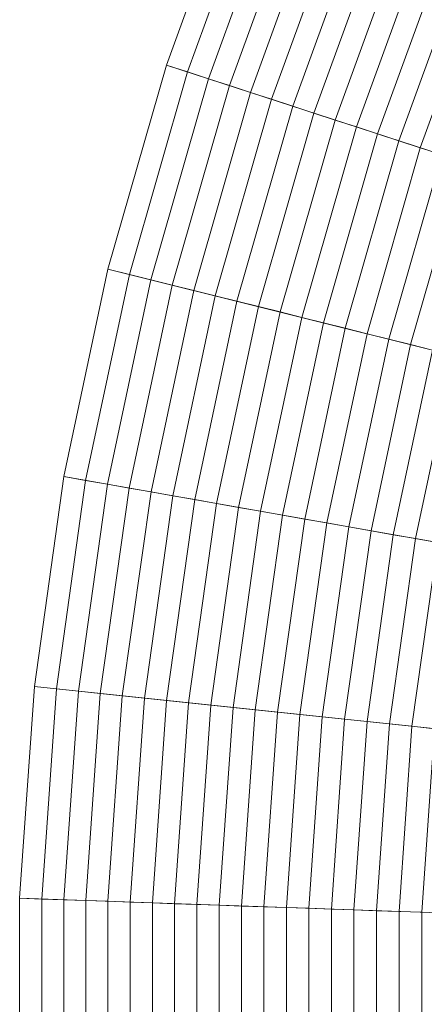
# Model space of a CAD drawing. Header units: centimetres. Extents: x -3.01 to 4.18, y -5.46 to 1.74.
# Tile 148 of 256: x -3.01 to -2.53, y -1.86 to -0.69. Entities that reach past the tile are written whole.
import ezdxf

# ---------------------------------------------------------------- set-up
doc = ezdxf.new("R2010")
doc.units = ezdxf.units.CM
doc.header["$LTSCALE"] = 2.54
doc.layers.add('Lucido design-1', color=7, linetype='Continuous')

# ---------------------------------------------------------------- blocks, each defined once
blk = doc.blocks.new('Gruppo-1')
at = {"color": 142, "linetype": 'Continuous', "lineweight": 9}
for points in [[(-2.5301, -0.0611, 37.2977), (-2.6481, -0.2829, 37.2977), (0.5844, -1.8595, 37.2977), (0.5845, -1.8594, 37.2977)], [(-2.6481, -0.2829, 37.2977), (-2.7502, -0.5124, 37.2977), (0.5844, -1.8597, 37.2977), (0.5844, -1.8595, 37.2977)], [(-2.7502, -0.5124, 37.2977), (-2.8361, -0.7484, 37.2977), (0.5843, -1.8598, 37.2977), (0.5844, -1.8597, 37.2977)], [(-2.7502, -0.5124, 37.5212), (-2.8361, -0.7484, 37.5212), (-2.8361, -0.7484, 37.2977), (-2.7502, -0.5124, 37.2977)], [(-2.726, -0.5222, 37.5342), (-2.8113, -0.7565, 37.5342), (-2.8361, -0.7484, 37.5212), (-2.7502, -0.5124, 37.5212)], [(-2.7017, -0.532, 37.5472), (-2.7864, -0.7646, 37.5472), (-2.8113, -0.7565, 37.5342), (-2.726, -0.5222, 37.5342)], [(-2.6774, -0.5418, 37.56), (-2.7615, -0.7727, 37.56), (-2.7864, -0.7646, 37.5472), (-2.7017, -0.532, 37.5472)], [(-2.6531, -0.5516, 37.5727), (-2.7365, -0.7808, 37.5727), (-2.7615, -0.7727, 37.56), (-2.6774, -0.5418, 37.56)], [(-2.6287, -0.5615, 37.5854), (-2.7115, -0.7889, 37.5854), (-2.7365, -0.7808, 37.5727), (-2.6531, -0.5516, 37.5727)], [(-2.6043, -0.5714, 37.5979), (-2.6864, -0.7971, 37.5979), (-2.7115, -0.7889, 37.5854), (-2.6287, -0.5615, 37.5854)], [(-2.5798, -0.5812, 37.6104), (-2.6614, -0.8052, 37.6104), (-2.6864, -0.7971, 37.5979), (-2.6043, -0.5714, 37.5979)], [(-2.5553, -0.5911, 37.6227), (-2.6362, -0.8134, 37.6227), (-2.6614, -0.8052, 37.6104), (-2.5798, -0.5812, 37.6104)], [(-2.5308, -0.6011, 37.635), (-2.611, -0.8216, 37.635), (-2.6362, -0.8134, 37.6227), (-2.5553, -0.5911, 37.6227)], [(-2.5062, -0.611, 37.6472), (-2.5858, -0.8298, 37.6472), (-2.611, -0.8216, 37.635), (-2.5308, -0.6011, 37.635)], [(-2.4816, -0.6209, 37.6593), (-2.5606, -0.838, 37.6593), (-2.5858, -0.8298, 37.6472), (-2.5062, -0.611, 37.6472)], [(-2.4569, -0.6309, 37.6713), (-2.5353, -0.8462, 37.6713), (-2.5606, -0.838, 37.6593), (-2.4816, -0.6209, 37.6593)], [(-2.4322, -0.6409, 37.6832), (-2.5099, -0.8544, 37.6832), (-2.5353, -0.8462, 37.6713), (-2.4569, -0.6309, 37.6713)], [(-2.8361, -0.7484, 37.2977), (-2.9054, -0.9899, 37.2977), (0.5843, -1.8599, 37.2977), (0.5843, -1.8598, 37.2977)], [(-2.8361, -0.7484, 37.5212), (-2.9054, -0.9899, 37.5212), (-2.9054, -0.9899, 37.2977), (-2.8361, -0.7484, 37.2977)], [(-2.8113, -0.7565, 37.5342), (-2.88, -0.9962, 37.5342), (-2.9054, -0.9899, 37.5212), (-2.8361, -0.7484, 37.5212)], [(-2.7864, -0.7646, 37.5472), (-2.8546, -1.0025, 37.5472), (-2.88, -0.9962, 37.5342), (-2.8113, -0.7565, 37.5342)], [(-2.7615, -0.7727, 37.56), (-2.8292, -1.0089, 37.56), (-2.8546, -1.0025, 37.5472), (-2.7864, -0.7646, 37.5472)], [(-2.7365, -0.7808, 37.5727), (-2.8037, -1.0152, 37.5727), (-2.8292, -1.0089, 37.56), (-2.7615, -0.7727, 37.56)], [(-2.7115, -0.7889, 37.5854), (-2.7782, -1.0216, 37.5854), (-2.8037, -1.0152, 37.5727), (-2.7365, -0.7808, 37.5727)], [(-2.6864, -0.7971, 37.5979), (-2.7527, -1.028, 37.5979), (-2.7782, -1.0216, 37.5854), (-2.7115, -0.7889, 37.5854)], [(-2.6614, -0.8052, 37.6104), (-2.727, -1.0343, 37.6104), (-2.7527, -1.028, 37.5979), (-2.6864, -0.7971, 37.5979)], [(-2.6362, -0.8134, 37.6227), (-2.7014, -1.0407, 37.6227), (-2.727, -1.0343, 37.6104), (-2.6614, -0.8052, 37.6104)], [(-2.611, -0.8216, 37.635), (-2.6757, -1.0471, 37.635), (-2.7014, -1.0407, 37.6227), (-2.6362, -0.8134, 37.6227)], [(-2.5858, -0.8298, 37.6472), (-2.65, -1.0535, 37.6472), (-2.6757, -1.0471, 37.635), (-2.611, -0.8216, 37.635)], [(-2.5606, -0.838, 37.6593), (-2.6242, -1.06, 37.6593), (-2.65, -1.0535, 37.6472), (-2.5858, -0.8298, 37.6472)], [(-2.5353, -0.8462, 37.6713), (-2.5984, -1.0664, 37.6713), (-2.6242, -1.06, 37.6593), (-2.5606, -0.838, 37.6593)], [(-2.5099, -0.8544, 37.6832), (-2.5726, -1.0729, 37.6832), (-2.5984, -1.0664, 37.6713), (-2.5353, -0.8462, 37.6713)], [(-2.4846, -0.8627, 37.695), (-2.5467, -1.0793, 37.695), (-2.5726, -1.0729, 37.6832), (-2.5099, -0.8544, 37.6832)], [(-2.4592, -0.8709, 37.7067), (-2.5208, -1.0858, 37.7067), (-2.5467, -1.0793, 37.695), (-2.4846, -0.8627, 37.695)], [(-2.9054, -0.9899, 37.2977), (-2.9576, -1.2356, 37.2977), (0.5842, -1.8601, 37.2977), (0.5843, -1.8599, 37.2977)], [(-2.9054, -0.9899, 37.5212), (-2.9576, -1.2356, 37.5212), (-2.9576, -1.2356, 37.2977), (-2.9054, -0.9899, 37.2977)], [(-2.88, -0.9962, 37.5342), (-2.9319, -1.2401, 37.5342), (-2.9576, -1.2356, 37.5212), (-2.9054, -0.9899, 37.5212)], [(-2.8546, -1.0025, 37.5472), (-2.9061, -1.2446, 37.5472), (-2.9319, -1.2401, 37.5342), (-2.88, -0.9962, 37.5342)], [(-2.8292, -1.0089, 37.56), (-2.8803, -1.2492, 37.56), (-2.9061, -1.2446, 37.5472), (-2.8546, -1.0025, 37.5472)], [(-2.8037, -1.0152, 37.5727), (-2.8544, -1.2538, 37.5727), (-2.8803, -1.2492, 37.56), (-2.8292, -1.0089, 37.56)], [(-2.7782, -1.0216, 37.5854), (-2.8285, -1.2583, 37.5854), (-2.8544, -1.2538, 37.5727), (-2.8037, -1.0152, 37.5727)], [(-2.7527, -1.028, 37.5979), (-2.8026, -1.2629, 37.5979), (-2.8285, -1.2583, 37.5854), (-2.7782, -1.0216, 37.5854)], [(-2.727, -1.0343, 37.6104), (-2.7766, -1.2675, 37.6104), (-2.8026, -1.2629, 37.5979), (-2.7527, -1.028, 37.5979)], [(-2.7014, -1.0407, 37.6227), (-2.7506, -1.2721, 37.6227), (-2.7766, -1.2675, 37.6104), (-2.727, -1.0343, 37.6104)], [(-2.6757, -1.0471, 37.635), (-2.7245, -1.2767, 37.635), (-2.7506, -1.2721, 37.6227), (-2.7014, -1.0407, 37.6227)], [(-2.65, -1.0535, 37.6472), (-2.6984, -1.2813, 37.6472), (-2.7245, -1.2767, 37.635), (-2.6757, -1.0471, 37.635)], [(-2.6242, -1.06, 37.6593), (-2.6722, -1.2859, 37.6593), (-2.6984, -1.2813, 37.6472), (-2.65, -1.0535, 37.6472)], [(-2.5984, -1.0664, 37.6713), (-2.6461, -1.2905, 37.6713), (-2.6722, -1.2859, 37.6593), (-2.6242, -1.06, 37.6593)], [(-2.5726, -1.0729, 37.6832), (-2.6198, -1.2951, 37.6832), (-2.6461, -1.2905, 37.6713), (-2.5984, -1.0664, 37.6713)], [(-2.5467, -1.0793, 37.695), (-2.5935, -1.2998, 37.695), (-2.6198, -1.2951, 37.6832), (-2.5726, -1.0729, 37.6832)], [(-2.5208, -1.0858, 37.7067), (-2.5672, -1.3044, 37.7067), (-2.5935, -1.2998, 37.695), (-2.5467, -1.0793, 37.695)], [(-2.4948, -1.0922, 37.7184), (-2.5409, -1.309, 37.7184), (-2.5672, -1.3044, 37.7067), (-2.5208, -1.0858, 37.7067)], [(-2.4688, -1.0987, 37.7299), (-2.5145, -1.3137, 37.7299), (-2.5409, -1.309, 37.7184), (-2.4948, -1.0922, 37.7184)], [(-2.9576, -1.2356, 37.2977), (-2.9926, -1.4843, 37.2977), (0.5842, -1.8602, 37.2977), (0.5842, -1.8601, 37.2977)], [(-2.9576, -1.2356, 37.5212), (-2.9926, -1.4843, 37.5212), (-2.9926, -1.4843, 37.2977), (-2.9576, -1.2356, 37.2977)], [(-2.9319, -1.2401, 37.5342), (-2.9666, -1.487, 37.5342), (-2.9926, -1.4843, 37.5212), (-2.9576, -1.2356, 37.5212)], [(-2.9061, -1.2446, 37.5472), (-2.9405, -1.4898, 37.5472), (-2.9666, -1.487, 37.5342), (-2.9319, -1.2401, 37.5342)], [(-2.8803, -1.2492, 37.56), (-2.9145, -1.4925, 37.56), (-2.9405, -1.4898, 37.5472), (-2.9061, -1.2446, 37.5472)], [(-2.8544, -1.2538, 37.5727), (-2.8884, -1.4953, 37.5727), (-2.9145, -1.4925, 37.56), (-2.8803, -1.2492, 37.56)], [(-2.8285, -1.2583, 37.5854), (-2.8622, -1.498, 37.5854), (-2.8884, -1.4953, 37.5727), (-2.8544, -1.2538, 37.5727)], [(-2.8026, -1.2629, 37.5979), (-2.836, -1.5008, 37.5979), (-2.8622, -1.498, 37.5854), (-2.8285, -1.2583, 37.5854)], [(-2.7766, -1.2675, 37.6104), (-2.8098, -1.5035, 37.6104), (-2.836, -1.5008, 37.5979), (-2.8026, -1.2629, 37.5979)], [(-2.7506, -1.2721, 37.6227), (-2.7835, -1.5063, 37.6227), (-2.8098, -1.5035, 37.6104), (-2.7766, -1.2675, 37.6104)], [(-2.7245, -1.2767, 37.635), (-2.7572, -1.509, 37.635), (-2.7835, -1.5063, 37.6227), (-2.7506, -1.2721, 37.6227)], [(-2.6984, -1.2813, 37.6472), (-2.7308, -1.5118, 37.6472), (-2.7572, -1.509, 37.635), (-2.7245, -1.2767, 37.635)], [(-2.6722, -1.2859, 37.6593), (-2.7044, -1.5146, 37.6593), (-2.7308, -1.5118, 37.6472), (-2.6984, -1.2813, 37.6472)], [(-2.6461, -1.2905, 37.6713), (-2.6779, -1.5174, 37.6713), (-2.7044, -1.5146, 37.6593), (-2.6722, -1.2859, 37.6593)], [(-2.6198, -1.2951, 37.6832), (-2.6514, -1.5202, 37.6832), (-2.6779, -1.5174, 37.6713), (-2.6461, -1.2905, 37.6713)], [(-2.5935, -1.2998, 37.695), (-2.6249, -1.5229, 37.695), (-2.6514, -1.5202, 37.6832), (-2.6198, -1.2951, 37.6832)], [(-2.5672, -1.3044, 37.7067), (-2.5983, -1.5257, 37.7067), (-2.6249, -1.5229, 37.695), (-2.5935, -1.2998, 37.695)], [(-2.5409, -1.309, 37.7184), (-2.5717, -1.5285, 37.7184), (-2.5983, -1.5257, 37.7067), (-2.5672, -1.3044, 37.7067)], [(-2.5145, -1.3137, 37.7299), (-2.5451, -1.5313, 37.7299), (-2.5717, -1.5285, 37.7184), (-2.5409, -1.309, 37.7184)], [(-2.488, -1.3184, 37.7414), (-2.5184, -1.5341, 37.7414), (-2.5451, -1.5313, 37.7299), (-2.5145, -1.3137, 37.7299)], [(-2.9926, -1.4843, 37.2977), (-3.0101, -1.7349, 37.2977), (0.5842, -1.8604, 37.2977), (0.5842, -1.8602, 37.2977)], [(-2.9926, -1.4843, 37.5212), (-3.0101, -1.7349, 37.5212), (-3.0101, -1.7349, 37.2977), (-2.9926, -1.4843, 37.2977)], [(-2.9666, -1.487, 37.5342), (-2.984, -1.7358, 37.5342), (-3.0101, -1.7349, 37.5212), (-2.9926, -1.4843, 37.5212)], [(-2.9405, -1.4898, 37.5472), (-2.9578, -1.7367, 37.5472), (-2.984, -1.7358, 37.5342), (-2.9666, -1.487, 37.5342)], [(-2.9145, -1.4925, 37.56), (-2.9316, -1.7376, 37.56), (-2.9578, -1.7367, 37.5472), (-2.9405, -1.4898, 37.5472)], [(-2.8884, -1.4953, 37.5727), (-2.9054, -1.7385, 37.5727), (-2.9316, -1.7376, 37.56), (-2.9145, -1.4925, 37.56)], [(-2.8622, -1.498, 37.5854), (-2.8791, -1.7394, 37.5854), (-2.9054, -1.7385, 37.5727), (-2.8884, -1.4953, 37.5727)], [(-2.836, -1.5008, 37.5979), (-2.8528, -1.7404, 37.5979), (-2.8791, -1.7394, 37.5854), (-2.8622, -1.498, 37.5854)], [(-2.8098, -1.5035, 37.6104), (-2.8264, -1.7413, 37.6104), (-2.8528, -1.7404, 37.5979), (-2.836, -1.5008, 37.5979)], [(-2.7835, -1.5063, 37.6227), (-2.8, -1.7422, 37.6227), (-2.8264, -1.7413, 37.6104), (-2.8098, -1.5035, 37.6104)], [(-2.7572, -1.509, 37.635), (-2.7735, -1.7431, 37.635), (-2.8, -1.7422, 37.6227), (-2.7835, -1.5063, 37.6227)], [(-2.7308, -1.5118, 37.6472), (-2.747, -1.7441, 37.6472), (-2.7735, -1.7431, 37.635), (-2.7572, -1.509, 37.635)], [(-2.7044, -1.5146, 37.6593), (-2.7205, -1.745, 37.6593), (-2.747, -1.7441, 37.6472), (-2.7308, -1.5118, 37.6472)], [(-2.6779, -1.5174, 37.6713), (-2.6939, -1.7459, 37.6713), (-2.7205, -1.745, 37.6593), (-2.7044, -1.5146, 37.6593)], [(-2.6514, -1.5202, 37.6832), (-2.6673, -1.7468, 37.6832), (-2.6939, -1.7459, 37.6713), (-2.6779, -1.5174, 37.6713)], [(-2.6249, -1.5229, 37.695), (-2.6406, -1.7478, 37.695), (-2.6673, -1.7468, 37.6832), (-2.6514, -1.5202, 37.6832)], [(-2.5983, -1.5257, 37.7067), (-2.6139, -1.7487, 37.7067), (-2.6406, -1.7478, 37.695), (-2.6249, -1.5229, 37.695)], [(-2.5717, -1.5285, 37.7184), (-2.5872, -1.7496, 37.7184), (-2.6139, -1.7487, 37.7067), (-2.5983, -1.5257, 37.7067)], [(-2.5451, -1.5313, 37.7299), (-2.5604, -1.7506, 37.7299), (-2.5872, -1.7496, 37.7184), (-2.5717, -1.5285, 37.7184)], [(-2.5184, -1.5341, 37.7414), (-2.5336, -1.7515, 37.7414), (-2.5604, -1.7506, 37.7299), (-2.5451, -1.5313, 37.7299)], [(-2.4916, -1.537, 37.7527), (-2.5067, -1.7524, 37.7527), (-2.5336, -1.7515, 37.7414), (-2.5184, -1.5341, 37.7414)], [(-3.0101, -1.7349, 37.2977), (-3.0101, -1.9861, 37.2977), (0.5842, -1.8605, 37.2977), (0.5842, -1.8604, 37.2977)], [(-3.0101, -1.7349, 37.5212), (-3.0101, -1.9861, 37.5212), (-3.0101, -1.9861, 37.2977), (-3.0101, -1.7349, 37.2977)], [(-2.984, -1.7358, 37.5342), (-2.984, -1.9851, 37.5342), (-3.0101, -1.9861, 37.5212), (-3.0101, -1.7349, 37.5212)], [(-2.9578, -1.7367, 37.5472), (-2.9578, -1.9842, 37.5472), (-2.984, -1.9851, 37.5342), (-2.984, -1.7358, 37.5342)], [(-2.9316, -1.7376, 37.56), (-2.9316, -1.9833, 37.56), (-2.9578, -1.9842, 37.5472), (-2.9578, -1.7367, 37.5472)], [(-2.9054, -1.7385, 37.5727), (-2.9054, -1.9824, 37.5727), (-2.9316, -1.9833, 37.56), (-2.9316, -1.7376, 37.56)], [(-2.8791, -1.7394, 37.5854), (-2.8791, -1.9815, 37.5854), (-2.9054, -1.9824, 37.5727), (-2.9054, -1.7385, 37.5727)], [(-2.8528, -1.7404, 37.5979), (-2.8528, -1.9806, 37.5979), (-2.8791, -1.9815, 37.5854), (-2.8791, -1.7394, 37.5854)], [(-2.8264, -1.7413, 37.6104), (-2.8264, -1.9796, 37.6104), (-2.8528, -1.9806, 37.5979), (-2.8528, -1.7404, 37.5979)], [(-2.8, -1.7422, 37.6227), (-2.8, -1.9787, 37.6227), (-2.8264, -1.9796, 37.6104), (-2.8264, -1.7413, 37.6104)], [(-2.7735, -1.7431, 37.635), (-2.7735, -1.9778, 37.635), (-2.8, -1.9787, 37.6227), (-2.8, -1.7422, 37.6227)], [(-2.747, -1.7441, 37.6472), (-2.747, -1.9769, 37.6472), (-2.7735, -1.9778, 37.635), (-2.7735, -1.7431, 37.635)], [(-2.7205, -1.745, 37.6593), (-2.7205, -1.9759, 37.6593), (-2.747, -1.9769, 37.6472), (-2.747, -1.7441, 37.6472)], [(-2.6939, -1.7459, 37.6713), (-2.6939, -1.975, 37.6713), (-2.7205, -1.9759, 37.6593), (-2.7205, -1.745, 37.6593)], [(-2.6673, -1.7468, 37.6832), (-2.6673, -1.9741, 37.6832), (-2.6939, -1.975, 37.6713), (-2.6939, -1.7459, 37.6713)], [(-2.6406, -1.7478, 37.695), (-2.6406, -1.9732, 37.695), (-2.6673, -1.9741, 37.6832), (-2.6673, -1.7468, 37.6832)], [(-2.6139, -1.7487, 37.7067), (-2.6139, -1.9722, 37.7067), (-2.6406, -1.9732, 37.695), (-2.6406, -1.7478, 37.695)], [(-2.5872, -1.7496, 37.7184), (-2.5872, -1.9713, 37.7184), (-2.6139, -1.9722, 37.7067), (-2.6139, -1.7487, 37.7067)], [(-2.5604, -1.7506, 37.7299), (-2.5604, -1.9703, 37.7299), (-2.5872, -1.9713, 37.7184), (-2.5872, -1.7496, 37.7184)], [(-2.5336, -1.7515, 37.7414), (-2.5336, -1.9694, 37.7414), (-2.5604, -1.9703, 37.7299), (-2.5604, -1.7506, 37.7299)], [(-2.5067, -1.7524, 37.7527), (-2.5067, -1.9685, 37.7527), (-2.5336, -1.9694, 37.7414), (-2.5336, -1.7515, 37.7414)]]:
    blk.add_3dface(points, dxfattribs=at)

msp = doc.modelspace()

# ---------------------------------------------------------------- block references
at = {"layer": 'Lucido design-1', "color": 7}
msp.add_blockref('Gruppo-1', (0, 0), dxfattribs=at)

doc.saveas('drawing.dxf')
